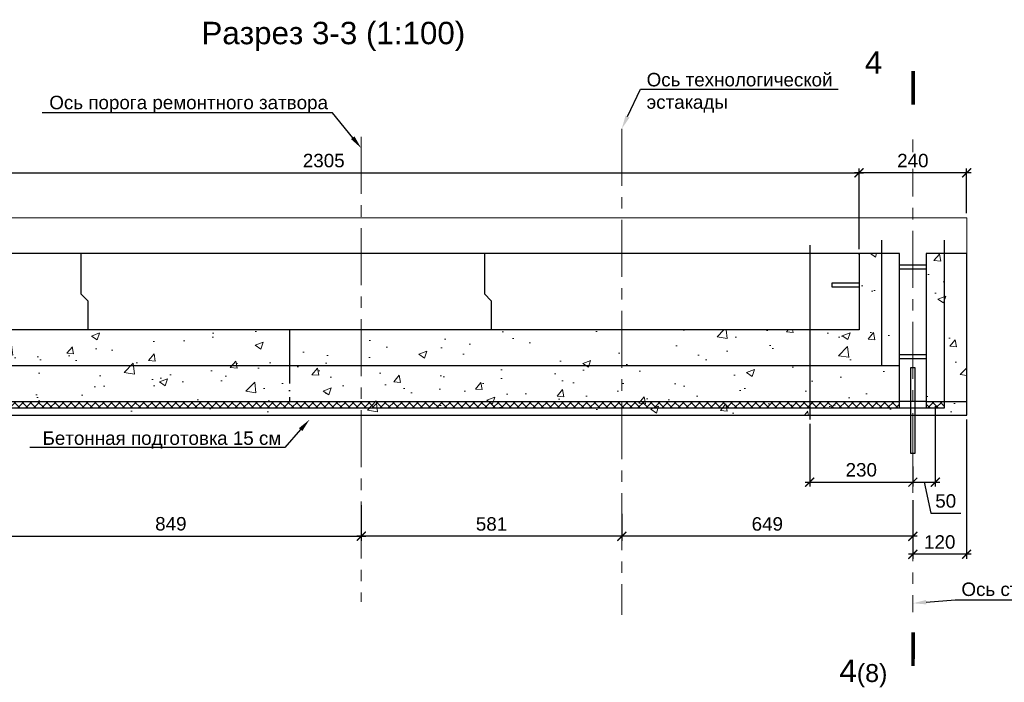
# Model space of a CAD drawing. Header units: millimetres. Extents: x 455957 to 840819, y 463725 to 618741.
# Tile 2 of 13: x 470680 to 492636, y 463725 to 478503. Entities that reach past the tile are written whole.
import ezdxf
from ezdxf import colors
from ezdxf.entities.mleader import LeaderData, LeaderLine
from ezdxf.math import Vec2, Vec3

# ---------------------------------------------------------------- set-up
doc = ezdxf.new("R2010")
doc.units = ezdxf.units.MM
doc.linetypes.add('ACAD_ISO04W100', pattern=[30, 24, -3, 0, -3])
doc.linetypes.add('осевая', pattern=[50.8, 31.75, -6.35, 6.35, -6.35])
for name, color, linetype, lineweight in [('Бетон', 7, 'Continuous', 50), ('ГТО-2_Размеры', 7, 'Continuous', 15), ('Мастика', 7, 'Continuous', 0), ('Отдел_Выноски(стрелка)', 7, 'Continuous', 15), ('Отдел_Заглавные надписи', 7, 'Continuous', 30), ('Отдел_Разрезы. Сечения. Узлы', 7, 'Continuous', 15)]:
    doc.layers.add(name, color=color, linetype=linetype, lineweight=lineweight)
doc.layers.add('Оси', color=1, linetype='осевая')
doc.layers.add('Штриховка', color=7, linetype='Continuous')
doc.styles.add('arial', font='arial.ttf')
doc.styles.add('аrial', font='arial.ttf')
doc.styles.add('ариал 0.9', font='arial.ttf', dxfattribs={"width": 0.9})
doc.styles.add('Рогун1', font='arial.ttf')
doc.dimstyles.new('100 мм', dxfattribs={"dimscale": 100, "dimtxt": 3.5, "dimasz": 2, "dimexe": 1, "dimexo": 1, "dimgap": 1.2, "dimtad": 1, "dimdec": 0, "dimlfac": 0.1, "dimrnd": 0.0001, "dimtxsty": 'Рогун1', "dimblk": 'ARCHTICK', "dimcen": 2.5, "dimdle": 1, "dimaunit": 1, "dimadec": 1, "dimazin": 0, "dimtfac": 1, "dimtdec": 0, "dimtmove": 1, "dimatfit": 3, "dimldrblk": 'ARCHTICK', "dimfxl": 1, "dimtfill": 1, "dimarcsym": 0})

# ---------------------------------------------------------------- blocks, each defined once
blk = doc.blocks.new('_ArchTick')
at = {"color": 0, "linetype": 'ByBlock', "const_width": 0.15}
blk.add_lwpolyline([(-0.5, -0.5), (0.5, 0.5)], dxfattribs=at)
blk = doc.blocks.new('*D42')
at = {"layer": 'Defpoints', "color": 0, "transparency": 16777216}
for p in [(491796, 469686), (490596, 467277), (490596, 466580)]:
    blk.add_point(p, dxfattribs=at)
at = {"layer": 'ГТО-2_Размеры', "color": 0, "lineweight": -2, "transparency": 16777216}
for p, q in [((491796, 469586), (491796, 466480)), ((490596, 467177), (490596, 466480)), ((491896, 466580), (490496, 466580))]:
    blk.add_line(p, q, dxfattribs=at)
at = {"layer": 'ГТО-2_Размеры', "color": 0, "lineweight": -2, "transparency": 16777216, "xscale": 200, "yscale": 200, "zscale": 200, "rotation": 180}
blk.add_blockref('_ArchTick', (490596, 466580), dxfattribs=at)
at = {"layer": 'ГТО-2_Размеры', "color": 0, "lineweight": -2, "transparency": 16777216, "xscale": 200, "yscale": 200, "zscale": 200}
blk.add_blockref('_ArchTick', (491796, 466580), dxfattribs=at)
at = {"layer": 'ГТО-2_Размеры', "color": 0, "transparency": 16777216, "insert": (491196, 466853), "char_height": 300, "attachment_point": 5, "style": 'Рогун1'}
blk.add_mtext('120', dxfattribs=at)
blk = doc.blocks.new('*D43')
at = {"layer": 'Defpoints', "color": 0, "transparency": 16777216}
for p in [(478296, 467778), (484106, 467449), (478296, 466982)]:
    blk.add_point(p, dxfattribs=at)
at = {"layer": 'ГТО-2_Размеры', "color": 0, "lineweight": -2, "transparency": 16777216}
for p, q in [((478296, 467678), (478296, 466882)), ((484106, 467349), (484106, 466882)), ((484206, 466982), (478196, 466982))]:
    blk.add_line(p, q, dxfattribs=at)
at = {"layer": 'ГТО-2_Размеры', "color": 0, "lineweight": -2, "transparency": 16777216, "xscale": 200, "yscale": 200, "zscale": 200, "rotation": 180}
blk.add_blockref('_ArchTick', (478296, 466982), dxfattribs=at)
at = {"layer": 'ГТО-2_Размеры', "color": 0, "lineweight": -2, "transparency": 16777216, "xscale": 200, "yscale": 200, "zscale": 200}
blk.add_blockref('_ArchTick', (484106, 466982), dxfattribs=at)
at = {"layer": 'ГТО-2_Размеры', "color": 0, "transparency": 16777216, "insert": (481201, 467255), "char_height": 300, "attachment_point": 5, "style": 'Рогун1'}
blk.add_mtext('581', dxfattribs=at)
blk = doc.blocks.new('*D44')
at = {"layer": 'Defpoints', "color": 0, "transparency": 16777216}
for p in [(490596, 467886), (484106, 467580), (484106, 466982)]:
    blk.add_point(p, dxfattribs=at)
at = {"layer": 'ГТО-2_Размеры', "color": 0, "lineweight": -2, "transparency": 16777216}
for p, q in [((490596, 467786), (490596, 466882)), ((484106, 467480), (484106, 466882)), ((490696, 466982), (484006, 466982))]:
    blk.add_line(p, q, dxfattribs=at)
at = {"layer": 'ГТО-2_Размеры', "color": 0, "lineweight": -2, "transparency": 16777216, "xscale": 200, "yscale": 200, "zscale": 200, "rotation": 180}
blk.add_blockref('_ArchTick', (484106, 466982), dxfattribs=at)
at = {"layer": 'ГТО-2_Размеры', "color": 0, "lineweight": -2, "transparency": 16777216, "xscale": 200, "yscale": 200, "zscale": 200}
blk.add_blockref('_ArchTick', (490596, 466982), dxfattribs=at)
at = {"layer": 'ГТО-2_Размеры', "color": 0, "transparency": 16777216, "insert": (487351, 467255), "char_height": 300, "attachment_point": 5, "style": 'Рогун1'}
blk.add_mtext('649', dxfattribs=at)
blk = doc.blocks.new('*D45')
at = {"layer": 'Defpoints', "color": 0, "transparency": 16777216}
for p in [(489396, 475086), (491796, 474086), (489396, 473714)]:
    blk.add_point(p, dxfattribs=at)
at = {"layer": 'ГТО-2_Размеры', "color": 0, "lineweight": -2, "transparency": 16777216}
for p, q in [((489396, 473814), (489396, 475186)), ((491796, 474186), (491796, 475186)), ((491896, 475086), (489296, 475086))]:
    blk.add_line(p, q, dxfattribs=at)
at = {"layer": 'ГТО-2_Размеры', "color": 0, "lineweight": -2, "transparency": 16777216, "xscale": 200, "yscale": 200, "zscale": 200, "rotation": 180}
blk.add_blockref('_ArchTick', (489396, 475086), dxfattribs=at)
at = {"layer": 'ГТО-2_Размеры', "color": 0, "lineweight": -2, "transparency": 16777216, "xscale": 200, "yscale": 200, "zscale": 200}
blk.add_blockref('_ArchTick', (491796, 475086), dxfattribs=at)
at = {"layer": 'ГТО-2_Размеры', "color": 0, "transparency": 16777216, "insert": (490596, 475359), "char_height": 300, "attachment_point": 5, "style": 'Рогун1', "bg_fill": 3, "box_fill_scale": 1.1, "bg_fill_color": 256, "bg_fill_true_color": 13158600, "bg_fill_transparency": 0}
blk.add_mtext('240', dxfattribs=at)
blk = doc.blocks.new('*D51')
at = {"layer": 'Defpoints', "color": 0, "transparency": 16777216}
for p in [(478296, 467778), (469806, 467520), (478296, 466986)]:
    blk.add_point(p, dxfattribs=at)
at = {"layer": 'ГТО-2_Размеры', "color": 0, "lineweight": -2, "transparency": 16777216}
for p, q in [((478296, 467678), (478296, 466886)), ((469806, 467420), (469806, 466886)), ((469706, 466986), (478396, 466986))]:
    blk.add_line(p, q, dxfattribs=at)
at = {"layer": 'ГТО-2_Размеры', "color": 0, "lineweight": -2, "transparency": 16777216, "xscale": 200, "yscale": 200, "zscale": 200, "rotation": 180}
blk.add_blockref('_ArchTick', (469806, 466986), dxfattribs=at)
at = {"layer": 'ГТО-2_Размеры', "color": 0, "lineweight": -2, "transparency": 16777216, "xscale": 200, "yscale": 200, "zscale": 200}
blk.add_blockref('_ArchTick', (478296, 466986), dxfattribs=at)
at = {"layer": 'ГТО-2_Размеры', "color": 0, "transparency": 16777216, "insert": (474051, 467259), "char_height": 300, "attachment_point": 5, "style": 'Рогун1'}
blk.add_mtext('849', dxfattribs=at)
blk = doc.blocks.new('*D56')
at = {"layer": 'Defpoints', "color": 0, "transparency": 16777216}
for p in [(489396, 475086), (489396, 473286), (466346, 471586)]:
    blk.add_point(p, dxfattribs=at)
at = {"layer": 'ГТО-2_Размеры', "color": 0, "lineweight": -2, "transparency": 16777216}
for p, q in [((466346, 471686), (466346, 475186)), ((489396, 473386), (489396, 475186)), ((466246, 475086), (489496, 475086))]:
    blk.add_line(p, q, dxfattribs=at)
at = {"layer": 'ГТО-2_Размеры', "color": 0, "lineweight": -2, "transparency": 16777216, "xscale": 200, "yscale": 200, "zscale": 200, "rotation": 180}
blk.add_blockref('_ArchTick', (466346, 475086), dxfattribs=at)
at = {"layer": 'ГТО-2_Размеры', "color": 0, "lineweight": -2, "transparency": 16777216, "xscale": 200, "yscale": 200, "zscale": 200}
blk.add_blockref('_ArchTick', (489396, 475086), dxfattribs=at)
at = {"layer": 'ГТО-2_Размеры', "color": 0, "transparency": 16777216, "insert": (477460, 475359), "char_height": 300, "attachment_point": 5, "style": 'Рогун1'}
blk.add_mtext('2305', dxfattribs=at)
blk = doc.blocks.new('*D57')
at = {"layer": 'Defpoints', "color": 0, "transparency": 16777216}
for p in [(491096, 469986), (490596, 468639), (491096, 468189)]:
    blk.add_point(p, dxfattribs=at)
at = {"layer": 'ГТО-2_Размеры', "color": 0, "lineweight": -2, "transparency": 16777216}
for p, q in [((491096, 469886), (491096, 468089)), ((490596, 468539), (490596, 468089)), ((490496, 468189), (491196, 468189)), ((490846, 468189), (490994, 467494)), ((490994, 467494), (491663, 467494))]:
    blk.add_line(p, q, dxfattribs=at)
at = {"layer": 'ГТО-2_Размеры', "color": 0, "lineweight": -2, "transparency": 16777216, "xscale": 200, "yscale": 200, "zscale": 200, "rotation": 180}
blk.add_blockref('_ArchTick', (490596, 468189), dxfattribs=at)
at = {"layer": 'ГТО-2_Размеры', "color": 0, "lineweight": -2, "transparency": 16777216, "xscale": 200, "yscale": 200, "zscale": 200}
blk.add_blockref('_ArchTick', (491096, 468189), dxfattribs=at)
at = {"layer": 'ГТО-2_Размеры', "color": 0, "transparency": 16777216, "insert": (491329, 467768), "char_height": 300, "attachment_point": 5, "style": 'Рогун1'}
blk.add_mtext('50', dxfattribs=at)
blk = doc.blocks.new('*D59')
at = {"layer": 'Defpoints', "color": 0, "transparency": 16777216}
for p in [(488296, 469586), (490596, 468511), (490596, 468189)]:
    blk.add_point(p, dxfattribs=at)
at = {"layer": 'ГТО-2_Размеры', "color": 0, "lineweight": -2, "transparency": 16777216}
for p, q in [((488296, 469486), (488296, 468089)), ((490596, 468411), (490596, 468089)), ((488196, 468189), (490696, 468189))]:
    blk.add_line(p, q, dxfattribs=at)
at = {"layer": 'ГТО-2_Размеры', "color": 0, "lineweight": -2, "transparency": 16777216, "xscale": 200, "yscale": 200, "zscale": 200, "rotation": 180}
blk.add_blockref('_ArchTick', (488296, 468189), dxfattribs=at)
at = {"layer": 'ГТО-2_Размеры', "color": 0, "lineweight": -2, "transparency": 16777216, "xscale": 200, "yscale": 200, "zscale": 200}
blk.add_blockref('_ArchTick', (490596, 468189), dxfattribs=at)
at = {"layer": 'ГТО-2_Размеры', "color": 0, "transparency": 16777216, "insert": (489446, 468462), "char_height": 300, "attachment_point": 5, "style": 'Рогун1'}
blk.add_mtext('230', dxfattribs=at)

msp = doc.modelspace()

# ---------------------------------------------------------------- hatches: boundary and pattern name
at = {"layer": 'Мастика', "lineweight": 13}
h = msp.add_hatch(dxfattribs=at)
h.set_pattern_fill('ANSI37', color=256, scale=40)
h.set_pattern_definition([(45, (-72734.78, 340461.12), (-89.80256, 89.80256), []), (135, (-72734.78, 340461.12), (-89.80256, -89.80256), [])])
h.paths.add_polyline_path([(490296.4726787, 469985.7870992), (490296.4726787, 469835.7870992), (464696.4726787, 469835.7870992), (464696.1519671, 469985.7749144)])
h.paths.add_polyline_path([(491296.4726787, 469985.7870992), (491296.4726787, 469835.7931916), (490896.1519671, 469835.7810068), (490896.1519671, 469985.7749144)])
h.paths.add_polyline_path([(464096.4726787, 469985.7870992), (464096.4726787, 469835.7870992), (463696.4726787, 469835.7870992), (463696.4726787, 469985.7749144)])
at = {"layer": 'Штриховка', "lineweight": 13}
h = msp.add_hatch(dxfattribs=at)
h.set_pattern_fill('AR-CONC', color=256, scale=10, style=0)
h.set_pattern_definition([(50, (-199567, 165124.1), (1821.8467, -159.391), [190.5, -2095.5]), (355, (-199567, 165124), (-352.434, 1910.5685), [152.4, -1676.406]), (100.45144, (-199415.1, 165110.8), (1469.4125, 1751.1775), [161.9, -1780.9024]), (46.1842, (-199567, 165632), (2710.7904, -420.423), [285.75, -3143.25]), (96.63556, (-199341, 165597), (2374.041, 2474.261), [242.85, -2671.356]), (351.18415, (-199567, 165632), (2374.041, 2474.261), [228.6, -2514.597]), (21, (-199313, 165505.1), (1516.144, -1022.652), [190.5, -2095.5]), (326, (-199313, 165505), (618.0203, 1841.8797), [152.4, -1676.4]), (71.45144, (-199186.6, 165419.9), (2134.164, 819.2277), [161.9, -1780.8994]), (37.5, (-199566.96, 165124.1), (30.88603, 845.5504), [0, -1656.08, 0, -1701.8, 0, -1682.75]), (7.5, (-199567, 165124.1), (668.1966, 1001.8057), [0, -970.28, 0, -1617.98, 0, -641.35]), (327.5, (-200133.4, 165124.1), (1355.90595, -57.28744), [0, -635, 0, -1981.2, 0, -2628.9]), (317.5, (-200387.4, 165124.1), (1481.2918, 254.265), [0, -825.5, 0, -1315.72, 0, -1866.9])])
h.paths.add_polyline_path([(465444.6962966, 471588.0590333), (464696.4726787, 471583.5151652), (464696.4726787, 470285.7870992), (464096.4726787, 470285.7870992), (464096.4726787, 471585.7870992), (463196.4726787, 471585.7870992), (463196.4726787, 469752.9220785), (487015.6130045, 469685.7870992), (491796.4726787, 469685.7870992), (491796.4726787, 473285.7782997), (490896.4726787, 473285.7782997), (490896.4726787, 469815.7870992), (490296.4726787, 469815.7870992), (490296.4726787, 473285.7782997), (489396.4726787, 473285.7782997), (489396.4726787, 471585.7870992), (466346.4726787, 471585.7870992), (466346.4726787, 471185.7870992), (465596.8942138, 471185.7870992), (465596.0511437, 471585.7870992)])

# ---------------------------------------------------------------- linework, layer by layer
at = {"lineweight": 30}
msp.add_lwpolyline([(488296.4726787, 473477.0416921), (488296.4726787, 469585.7870992)], dxfattribs=at)
at = {"color": 2, "lineweight": 25}
msp.add_lwpolyline([(489396.4726787, 473285.7782997), (467896.4726787, 473285.7782997), (467896.4726787, 471585.7782997)], dxfattribs=at)
at = {"color": 4, "linetype": 'ACAD_ISO04W100', "ltscale": 50}
for points in [[(472046.4726787, 473285.7782997), (472046.4726787, 472385.7782997), (472196.4726787, 472235.7782997), (472196.4726787, 471585.7782997)], [(481046.4726787, 473285.7782997), (481046.4726787, 472385.7782997), (481196.4726787, 472235.7782997), (481196.4726787, 471585.7782997)], [(476696.4726787, 471585.7870992), (476696.4726787, 469985.7870992)]]:
    msp.add_lwpolyline(points, dxfattribs=at)
at = {"color": 1, "lineweight": 25, "ltscale": 100}
msp.add_lwpolyline([(490646.4726787, 470735.7870992), (490546.4726787, 470735.7870992), (490546.4726787, 468835.7870992), (490646.4726787, 468835.7870992)], close=True, dxfattribs=at)
at = {"color": 3, "lineweight": 25}
msp.add_lwpolyline([(463196.4726787, 469685.7870992), (463696.4726787, 469685.7870992), (491796.4726787, 469685.7870992), (491796.4726787, 470085.7870992)], dxfattribs=at)
at = {"layer": 'Бетон', "color": 1, "lineweight": 25, "ltscale": 10}
for points in [[(489896.4726787, 473585.7782997), (489896.4726787, 470785.7870992)], [(491296.4726787, 473585.7782997), (491296.4726787, 469835.7870992)], [(490296.4726787, 470785.7870992), (465096.4726787, 470785.7870992), (465096.4726787, 471885.7870992)]]:
    msp.add_lwpolyline(points, dxfattribs=at)
at = {"layer": 'Бетон', "color": 2, "lineweight": 25, "ltscale": 10}
for points in [[(490296.4726787, 469835.7870992), (490296.4726787, 473285.7782997), (489396.4726787, 473285.7782997), (489396.4726787, 471585.7870992), (466346.4726787, 471585.7870992), (466346.4726787, 471185.7870992), (465596.4726787, 471185.7870992), (465596.4726787, 471585.7870992), (464696.4726787, 471585.7870992), (464696.4726787, 469835.7870992), (464096.4726787, 469835.7870992)], [(490896.4726787, 469985.7870992), (491796.4726787, 469985.7870992), (491796.4726787, 473285.7782997), (490896.4726787, 473285.7782997), (490896.4726787, 469835.7870992), (490296.4726787, 469835.7870992)], [(464696.4726787, 469985.7870992), (487015.6130045, 469985.7870992), (490296.4726787, 469985.7870992)], [(490896.4726787, 469985.7870992), (490296.4726787, 469985.7870992)]]:
    msp.add_lwpolyline(points, dxfattribs=at)
at = {"layer": 'Бетон', "color": 1, "lineweight": 25, "ltscale": 10}
for points in [[(490296.4726787, 473035.7870992), (490896.4726787, 473035.7870992), (490896.4726787, 472935.7870992), (490296.4726787, 472935.7870992)], [(488796.4726787, 472635.7870992), (489396.4726787, 472635.7870992), (489396.4726787, 472535.7870992), (488796.4726787, 472535.7870992)], [(490296.4726787, 471035.7870992), (490896.4726787, 471035.7870992), (490896.4726787, 470935.7870992), (490296.4726787, 470935.7870992)]]:
    msp.add_lwpolyline(points, close=True, dxfattribs=at)
at = {"layer": 'Бетон', "color": 5, "lineweight": 25, "ltscale": 10}
msp.add_lwpolyline([(491296.4726787, 469835.7870992), (463696.4726787, 469835.7870992)], dxfattribs=at)
at = {"layer": 'Оси', "linetype": 'осевая', "lineweight": 15, "ltscale": 40}
for points in [[(484106.4726787, 476070.8813391), (484106.4726787, 465231.4441776)], [(478296.4726787, 475886.8042836), (478296.4726787, 465517.2822452)], [(490596.4726787, 475827.0548806), (490596.4726787, 465287.0150252)]]:
    msp.add_lwpolyline(points, dxfattribs=at)
at = {"layer": 'Отдел_Разрезы. Сечения. Узлы'}
for points in [[(490603.0576365, 476610.6074856, 75, 75, 0), (490603.1005975, 477360.6074844, 75, 75, 0), (490603.0862772, 477110.6074848, 0, 100, 0), (490103.086278, 477110.6361255, 0, 0, 0), (489353.0862792, 477110.6790864, 0, 0, 0)], [(490603.4497223, 464837.8414387, 75, 75, 0), (490602.9045546, 464087.8416369, 75, 75, 0), (490603.0862772, 464337.8415709, 0, 100, 0), (490103.0864092, 464338.205016, 0, 0, 0), (489353.0866074, 464338.7501836, 0, 0, 0)]]:
    msp.add_lwpolyline(points, format="xyseb", dxfattribs=at)

# ---------------------------------------------------------------- texts
at = {"insert": (488957.8583071, 464231.8368772), "char_height": 2.5, "attachment_point": 1, "style": 'аrial'}
msp.add_mtext_dynamic_manual_height_columns('{\\H200x;4\\H0.8x;(8)}', width=3148.469281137, gutter_width=12.5, heights=[0], dxfattribs=at)
at = {"layer": 'Отдел_Заглавные надписи', "insert": (477673.8146064, 478129.9439951), "char_height": 500, "width": 7964.63366331, "attachment_point": 5, "style": 'arial'}
msp.add_mtext('Разрез 3-3 (1:100)', dxfattribs=at)
at = {"layer": 'Отдел_Разрезы. Сечения. Узлы', "style": 'ариал 0.9'}
msp.add_text('4', height=500, rotation=360, dxfattribs=at).set_placement((489525.6484977, 477298.1660528, 1507.2841379))

# ---------------------------------------------------------------- dimensions: what is measured, and where the dimension line sits
at = {"layer": 'ГТО-2_Размеры'}
for base, p1, p2, picture, middle in [((491096.4726787, 468188.815227), (490596.4726787, 468639.3621812), (491096.4726787, 469985.7870992), '*D57', (491114.3186715, 467494.4985762)), ((490596.4726787, 468188.815227), (488296.4726787, 469585.7870992), (490596.4726787, 468511.2899701), '*D59', (489446.4726787, 468188.815227))]:
    dim = msp.add_linear_dim(base=base, p1=p1, p2=p2, dimstyle='100 мм', override={"dimtxt": 3, "dimdec": 6, "dimtfill": 0}, dxfattribs=at)
    dim.commit()
    dim.dimension.update_dxf_attribs({"geometry": picture, "text_midpoint": middle, "dimtype": 160})
for base, p1, p2, picture, middle in [((490596.4726787, 466579.7785492), (491796.4726787, 469685.7870992), (490596.4726787, 467276.7945116), '*D42', (491196.4726787, 466852.9504455)), ((484106.4726787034, 466982.037099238), (490596.4726787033, 467885.7870992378), (484106.4726787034, 467579.945997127), '*D44', (487351.4726787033, 467255.2089955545)), ((478296.4726787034, 466982.037099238), (484106.4726787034, 467449.3309473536), (478296.4726787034, 467777.7684809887), '*D43', (481201.4726787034, 467255.2089955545))]:
    dim = msp.add_linear_dim(base=base, p1=p1, p2=p2, angle=180, dimstyle='100 мм', override={"dimtxt": 3, "dimdec": 6, "dimtfill": 0}, dxfattribs=at)
    dim.commit()
    dim.dimension.update_dxf_attribs({"geometry": picture, "text_midpoint": middle})
dim = msp.add_linear_dim(base=(478296.4726787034, 466985.787099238), p1=(469806.4726787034, 467519.8639941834), p2=(478296.4726787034, 467777.7684809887), dimstyle='100 мм', override={"dimtxt": 3, "dimdec": 6, "dimtfill": 0}, dxfattribs=at)
dim.commit()
dim.dimension.update_dxf_attribs({"geometry": '*D51', "text_midpoint": (474051.4726787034, 467258.9589955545)})

# ---------------------------------------------------------------- leaders
at = {"layer": 'Отдел_Выноски(стрелка)'}
ml = msp.add_multileader_mtext('Standard', dxfattribs=at)
ml.set_content('Ось технологической\\Pэстакады', color=256, style='arial')
ml.set_leader_properties()
ml.build(insert=Vec2(0, 0))
ml.multileader.update_dxf_attribs({"text_left_attachment_type": 6, "text_right_attachment_type": 6, "dogleg_length": 136.6171409, "arrow_head_size": 300})
ctx = ml.context
ctx.base_point, ctx.char_height, ctx.arrow_head_size, ctx.plane_origin = Vec3(484657.5948238, 476954.1100655), 300, 300, Vec3(487361.181026, 480902.2263426)
ctx.left_attachment, ctx.right_attachment = 6, 6
notes = []
notes.append((ctx, [(1, (1, 1, 0), (484520.9776828, 476954.1100655), (1, 0), 136.6171409, [(0, [(484106.4726787, 476070.8813391)], 0, [])])]))
ctx.mtext.insert, ctx.mtext.width, ctx.mtext.defined_height, ctx.mtext.flow_direction = Vec3(484659.5948238, 477315.7062456), 4225.714604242, 383.2878581, 5
ml = msp.add_multileader_mtext('Standard', dxfattribs=at)
ml.set_content('Ось порога ремонтного затвора', color=256, style='arial')
ml.set_leader_properties()
ml.build(insert=Vec2(0, 0))
ml.multileader.update_dxf_attribs({"text_left_attachment_type": 6, "text_right_attachment_type": 6, "dogleg_length": 136.6171409, "arrow_head_size": 300})
ctx = ml.context
ctx.base_point, ctx.char_height, ctx.arrow_head_size, ctx.plane_origin = Vec3(471337.9579872, 476422.7149991), 300, 300, Vec3(472943.133973, 492579.8246812)
ctx.left_attachment, ctx.right_attachment = 6, 6
notes.append((ctx, [(1, (1, 1, 0), (477656.2013219, 476422.7149991), (-1, 0), 136.6171409, [(0, [(478296.4726787, 475637.6318506)], 0, [])])]))
ctx.mtext.insert, ctx.mtext.width, ctx.mtext.defined_height, ctx.mtext.flow_direction = Vec3(471339.9579872, 476806.0028572), 6272.749873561, 383.2878581, 5
ml = msp.add_multileader_mtext('Standard', dxfattribs=at)
ml.set_content('Бетонная подготовка 15 см', color=256, style='arial')
ml.set_leader_properties()
ml.build(insert=Vec2(0, 0))
ml.multileader.update_dxf_attribs({"text_left_attachment_type": 6, "text_right_attachment_type": 6, "dogleg_length": 136.6171409, "arrow_head_size": 300})
ctx = ml.context
ctx.base_point, ctx.char_height, ctx.arrow_head_size, ctx.plane_origin = Vec3(471187.63602, 468958.8223408), 300, 300, Vec3(482027.3899269, 476235.1973887)
ctx.left_attachment, ctx.right_attachment = 6, 6
notes.append((ctx, [(0, (1, 1, 0), (476589.3036384, 468958.8223408), (-1, 0), 136.6171409, [(0, [(477144.1534914, 469585.7870992)], 0, [])])]))
ctx.mtext.insert, ctx.mtext.width, ctx.mtext.defined_height, ctx.mtext.flow_direction = Vec3(471189.63602, 469320.4185209), 5605.27496272, 383.2878581, 5
ml = msp.add_multileader_mtext('Standard', dxfattribs=at)
ml.set_content('Ось стены в грунте из глины', color=256, style='arial')
ml.set_leader_properties()
ml.build(insert=Vec2(0, 0))
ml.multileader.update_dxf_attribs({"text_left_attachment_type": 6, "text_right_attachment_type": 6, "dogleg_length": 136.6171409, "arrow_head_size": 300})
ctx = ml.context
ctx.base_point, ctx.char_height, ctx.arrow_head_size, ctx.plane_origin = Vec3(491677.3875268, 465561.8659795), 300, 300, Vec3(495487.0740128, 472349.0526716)
ctx.left_attachment, ctx.right_attachment = 6, 6
notes.append((ctx, [(1, (1, 1, 0), (491540.7703859, 465561.8659795), (1, 0), 136.6171409, [(0, [(490596.4726787, 465488.3379762)], 0, [])])]))
ctx.mtext.insert, ctx.mtext.width, ctx.mtext.defined_height, ctx.mtext.flow_direction = Vec3(491679.3875268, 465950.0651609), 5727.450865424, 383.2878581, 5
for ctx, leaders in notes:
    for number, flags, end, landing, length, lines in leaders:
        leader = LeaderData()
        leader.index, (leader.has_last_leader_line, leader.has_dogleg_vector, leader.attachment_direction) = number, flags
        leader.last_leader_point, leader.dogleg_vector, leader.dogleg_length = Vec3(end), Vec3(landing), length
        for number, points, colour, breaks in lines:
            line = LeaderLine()
            line.index, line.vertices, line.color, line.breaks = number, Vec3.list(points), colors.encode_raw_color(colour), breaks
            leader.lines.append(line)
        ctx.leaders.append(leader)

# ---------------------------------------------------------------- next in the draw order: dimensions: what is measured, and where the dimension line sits
at = {"layer": 'ГТО-2_Размеры'}
dim = msp.add_linear_dim(base=(489396.4726787, 475085.7870992), p1=(491796.4726787, 474085.7782997), p2=(489396.4726787, 473713.9926177), angle=180, dimstyle='100 мм', override={"dimtxt": 3, "dimdec": 6, "dimtfill": 1}, dxfattribs=at)
dim.commit()
dim.dimension.update_dxf_attribs({"geometry": '*D45', "text_midpoint": (490596.4726787, 475085.7870992), "dimtype": 160})

# ---------------------------------------------------------------- next in the draw order: linework, layer by layer
msp.add_lwpolyline([(491796.4726787, 473285.7782997), (491796.4726787, 474085.7782997), (470680.4726787, 474085.7782997), (469980.4726787, 474085.7782997), (469696.4726787, 474085.7782997), (468899.1562676, 474038.2062467), (468107.1562676, 473871.8862467), (467315.1562676, 473610.5262467), (466523.1562676, 473293.7262467), (464533.770625, 472378.6088511, -0.1082040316), (463196.4726787, 472085.7782997), (463196.4726787, 471585.7782997)], format="xyb", dxfattribs=at)

# ---------------------------------------------------------------- next in the draw order: dimensions: what is measured, and where the dimension line sits
dim = msp.add_linear_dim(base=(489396.4726787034, 475085.7870992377), p1=(466346.4726787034, 471585.7870992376), p2=(489396.4726787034, 473285.7782996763), angle=180, dimstyle='100 мм', override={"dimtxt": 3, "dimdec": 6, "dimtfill": 0}, dxfattribs=at)
dim.commit()
dim.dimension.update_dxf_attribs({"geometry": '*D56', "text_midpoint": (477460.4293587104, 475085.7870992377), "dimtype": 160})

doc.saveas('drawing.dxf')
